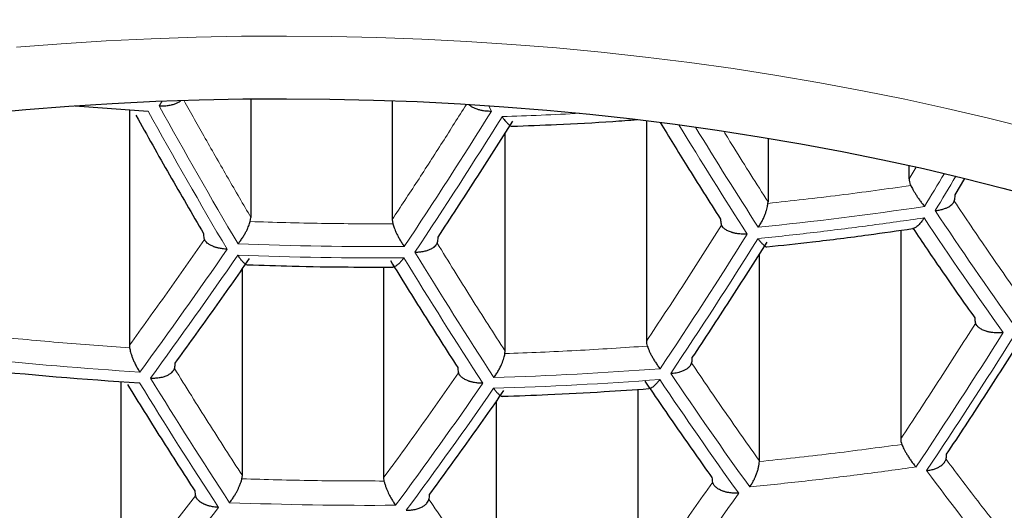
# Model space of a CAD drawing. Header units: millimetres. Extents: x 8 to 549, y 12 to 450.
# Tile 137 of 172: x 288.52 to 293.26, y 354.21 to 356.58. Entities that reach past the tile are written whole.
import ezdxf

# ---------------------------------------------------------------- set-up
doc = ezdxf.new("R2010")
doc.units = ezdxf.units.MM

msp = doc.modelspace()

# ---------------------------------------------------------------- linework, layer by layer
at = {"color": 252, "linetype": 'Continuous', "lineweight": 0}
for p, q in [((289.1896, 356.1633), (289.2049, 356.1864)), ((290.777, 356.1641), (290.7922, 356.1382)), ((292.8405, 355.8677), (292.8063, 355.8105))]:
    msp.add_line(p, q, dxfattribs=at)
at = {"color": 7, "linetype": 'Continuous', "lineweight": 30}
for p, q in [((289.6322, 356.197), (289.6322, 355.6249)), ((290.3132, 356.1882), (290.3132, 355.6142)), ((289.046, 356.1437), (289.046, 355.0082)), ((291.5391, 356.0919), (291.5391, 355.0277)), ((290.8581, 354.9799), (290.8581, 356.0322)), ((292.1254, 356.0075), (292.1254, 355.7005)), ((292.8063, 355.8105), (292.8063, 355.8758)), ((293.0277, 355.7337), (293.0748, 355.8127)), ((292.1248, 355.6924), (292.1254, 355.7005)), ((289.6292, 355.6049), (289.6322, 355.6249)), ((290.3132, 355.6142), (290.3163, 355.5942)), ((292.7651, 355.5628), (292.7651, 354.5567)), ((292.0841, 354.4511), (292.0841, 355.4477)), ((289.5909, 354.3796), (289.5909, 355.3772)), ((290.2719, 355.3858), (290.2719, 354.3689)), ((289.046, 355.0082), (289.0471, 354.9963)), ((290.8571, 354.968), (290.8581, 354.9799)), ((289.0047, 354.8331), (289.0047, 353.826)), ((291.4978, 354.7955), (291.4978, 353.8437)), ((290.8168, 353.7976), (290.8168, 354.7398)), ((292.0839, 354.4472), (292.0841, 354.4511)), ((289.5891, 354.3641), (289.5909, 354.3796)), ((290.2719, 354.3689), (290.2738, 354.3534))]:
    msp.add_line(p, q, dxfattribs=at)
at = {"color": 252, "linetype": 'Continuous', "lineweight": 0, "flags": 128}
msp.add_lwpolyline([(288.5015, 356.4461), (288.7172, 356.4628), (288.9337, 356.4765), (289.1508, 356.4871), (289.3683, 356.4945), (289.5861, 356.4989), (289.804, 356.5001), (290.0219, 356.4983), (290.2396, 356.4933), (290.4571, 356.4853), (290.674, 356.4741), (290.8904, 356.4599), (291.106, 356.4425), (291.3207, 356.4221), (291.5343, 356.3986), (291.7468, 356.3721), (291.9579, 356.3426), (292.1675, 356.3101), (292.3754, 356.2746), (292.5816, 356.2361), (292.7859, 356.1947), (292.9881, 356.1505), (293.1881, 356.1033), (293.3858, 356.0533)], dxfattribs=at)
at = {"color": 7, "linetype": 'Continuous', "lineweight": 30, "flags": 128}
msp.add_lwpolyline([(288.3396, 356.1265), (288.5468, 356.1456), (288.755, 356.1618), (288.9638, 356.1749), (289.1732, 356.1851), (289.383, 356.1923), (289.593, 356.1966), (289.8033, 356.1978), (290.0134, 356.196), (290.2235, 356.1912), (290.4332, 356.1834), (290.6425, 356.1726), (290.8512, 356.1589), (291.0592, 356.1422), (291.2663, 356.1225), (291.4723, 356.0999), (291.6773, 356.0743), (291.8809, 356.0458), (292.0831, 356.0144), (292.2837, 355.9802), (292.4826, 355.9431), (292.6796, 355.9032), (292.8747, 355.8604), (293.0676, 355.815), (293.2583, 355.7667), (293.4466, 355.7158)], dxfattribs=at)
at = {"color": 7, "linetype": 'Continuous', "lineweight": 30}
for centre, radius, start, end in [((290.2667, 373.8024), 17.7008, 265.19602, 266.33926), ((290.2362, 373.2263), 18.4344, 263.95122, 266.4506)]:
    msp.add_arc(centre, radius, start, end, dxfattribs=at)
at = {"color": 252, "linetype": 'Continuous', "lineweight": 0}
for centre, radius, start, end in [((313.7239, 369.745), 28.0428, 208.9682, 210.53579), ((313.6753, 369.7268), 28.0503, 208.97675, 210.54353), ((268.3927, 370.0896), 26.389, 326.39605, 328.0835), ((268.4396, 370.0702), 26.3969, 326.38775, 328.07429), ((290.2682, 373.7045), 17.6028, 271.87311, 273.09472), ((312.3185, 368.6104), 24.1355, 211.29913, 212.77615), ((312.3209, 368.6046), 24.072, 211.40532, 212.7644), ((268.2959, 370.5695), 28.7427, 328.79438, 329.16514), ((268.3407, 370.5551), 28.7511, 328.79208, 329.1779), ((290.2763, 373.2029), 17.7176, 275.83876, 278.45045), ((310.2635, 367.1724), 20.8084, 213.59794, 215.4478), ((310.221, 367.1502), 20.8245, 213.61169, 215.45952), ((269.545, 369.6367), 26.5324, 326.24681, 327.91801), ((290.2532, 373.5376), 18.0533, 267.83245, 270.37597), ((269.5941, 369.6183), 26.5363, 326.24279, 327.91356), ((270.2514, 368.6976), 23.3687, 323.74916, 325.53095), ((270.2969, 368.6772), 23.3785, 323.74033, 325.52095), ((290.2519, 373.5139), 18.0843, 267.83463, 270.37379), ((311.4191, 368.2445), 24.5832, 211.34187, 213.0083), ((311.3719, 368.2251), 24.5927, 211.3512, 213.01659), ((270.7508, 369.2091), 26.5811, 326.19683, 327.8626), ((270.8022, 369.1919), 26.5811, 326.19683, 327.8626), ((290.2375, 373.2511), 18.4073, 263.94362, 266.44671), ((290.2405, 373.134), 18.2901, 271.76471, 274.27848), ((309.2116, 366.6592), 21.1448, 213.87722, 215.68578), ((310.21, 367.779), 24.7707, 211.5245, 213.17044), ((310.2595, 367.7969), 24.7652, 211.51914, 213.16569), ((271.3724, 368.2226), 23.5587, 323.58135, 325.34103), ((290.2392, 373.1092), 18.3172, 271.76081, 274.27085), ((309.1663, 366.6388), 21.1566, 213.88672, 215.69388), ((271.4203, 368.2035), 23.5645, 323.57628, 325.33529), ((307.1748, 365.0337), 17.8061, 216.6543, 218.65969), ((272.5495, 367.7779), 23.6536, 323.49936, 325.24825), ((273.1215, 366.7186), 20.5796, 320.73648, 322.62489), ((290.2218, 372.9419), 18.7059, 267.87683, 270.33159)]:
    msp.add_arc(centre, radius, start, end, dxfattribs=at)
for points, knots in [([(271.7411, 355.8191), (271.7411, 355.8191), (271.7483, 355.9027), (271.7651, 356.0699), (271.797, 356.3204), (271.8359, 356.5707), (271.8816, 356.8207), (271.9342, 357.0703), (271.9938, 357.3195), (272.0604, 357.5682), (272.1339, 357.8163), (272.2146, 358.0638), (272.3022, 358.3105), (272.397, 358.5565), (272.5003, 358.805), (272.6125, 359.0558), (272.7339, 359.3089), (272.8631, 359.5607), (272.9928, 359.798), (273.1217, 360.0207), (273.2484, 360.2292), (273.3808, 360.4366), (273.5186, 360.6428), (273.6621, 360.8478), (273.8112, 361.0516), (273.9659, 361.254), (274.1262, 361.4551), (274.2921, 361.6547), (274.4637, 361.8527), (274.6409, 362.0492), (274.8238, 362.244), (275.0124, 362.4371), (275.2067, 362.6284), (275.4109, 362.822), (275.6257, 363.0176), (275.8515, 363.215), (276.0837, 363.41), (276.3224, 363.6025), (276.5612, 363.7875), (276.7996, 363.9652), (277.0371, 364.1357), (277.2801, 364.3037), (277.5285, 364.4691), (277.7824, 364.6318), (278.0417, 364.7919), (278.3065, 364.949), (278.5766, 365.1032), (278.8522, 365.2544), (279.1331, 365.4025), (279.4193, 365.5472), (279.6962, 365.6816), (279.9627, 365.8059), (280.2183, 365.9208), (280.4775, 366.033), (280.7403, 366.1425), (281.0004, 366.2467), (281.2572, 366.3456), (281.5107, 366.4396), (281.7671, 366.531), (282.0264, 366.6197), (282.2885, 366.7057), (282.5535, 366.789), (282.8213, 366.8695), (283.0917, 366.9471), (283.3647, 367.0218), (283.6435, 367.0943), (283.9282, 367.1646), (284.2189, 367.2323), (284.512, 367.2967), (284.8073, 367.3577), (285.1016, 367.4145), (285.3947, 367.4673), (285.6864, 367.5162), (285.9799, 367.5616), (286.2749, 367.6037), (286.5715, 367.6422), (286.8694, 367.6772), (287.1686, 367.7087), (287.469, 367.7367), (287.7703, 367.761), (288.0771, 367.7821), (288.3893, 367.7997), (288.7069, 367.8135), (289.0249, 367.8234), (289.3432, 367.8296), (289.5555, 367.8303), (289.6616, 367.8307)], [0, 0, 0, 0, 0.000002, 0.014575, 0.029149, 0.043724, 0.058297, 0.07287, 0.087445, 0.10202, 0.116593, 0.131167, 0.145743, 0.160318, 0.174892, 0.190064, 0.205239, 0.220413, 0.235585, 0.248335, 0.261088, 0.273841, 0.286593, 0.299343, 0.312094, 0.324847, 0.337601, 0.350354, 0.363105, 0.375857, 0.388612, 0.401368, 0.414122, 0.426874, 0.440463, 0.454056, 0.46765, 0.481243, 0.494832, 0.507375, 0.51992, 0.532465, 0.545008, 0.557553, 0.570099, 0.582646, 0.59519, 0.607736, 0.620284, 0.632832, 0.645377, 0.656039, 0.666702, 0.677367, 0.688031, 0.698692, 0.708585, 0.71848, 0.728376, 0.738271, 0.748164, 0.758058, 0.767955, 0.777853, 0.78775, 0.797644, 0.807897, 0.818153, 0.828409, 0.838665, 0.848917, 0.858834, 0.868755, 0.878676, 0.888596, 0.898513, 0.908431, 0.918352, 0.928274, 0.938195, 0.948113, 0.958488, 0.968867, 0.979246, 0.989625, 1, 1, 1, 1]), ([(289.6616, 367.8307), (289.7694, 367.8303), (289.985, 367.8295), (290.3082, 367.8232), (290.6312, 367.813), (290.9536, 367.7987), (291.2753, 367.7803), (291.5962, 367.7578), (291.9161, 367.7313), (292.2349, 367.7007), (292.5524, 367.6661), (292.874, 367.6269), (293.1995, 367.5828), (293.5286, 367.5335), (293.8556, 367.48), (294.1804, 367.4223), (294.4969, 367.3616), (294.8054, 367.298), (295.1058, 367.2321), (295.4037, 367.1625), (295.6989, 367.0895), (295.9913, 367.0131), (296.2808, 366.9333), (296.5674, 366.8502), (296.851, 366.7639), (297.1314, 366.6745), (297.4126, 366.5806), (297.6944, 366.4823), (297.9766, 366.3794), (298.255, 366.2733), (298.5298, 366.1642), (298.7971, 366.0537), (299.0571, 365.9419), (299.3099, 365.829), (299.5592, 365.7136), (299.8047, 365.5958), (300.0466, 365.4755), (300.2847, 365.353), (300.5191, 365.2282), (300.7498, 365.1012), (300.9767, 364.972), (301.2183, 364.8298), (301.4736, 364.6741), (301.7411, 364.5041), (302.0026, 364.3313), (302.246, 364.1638), (302.4724, 364.0023), (302.6825, 363.8473), (302.8882, 363.6903), (303.0895, 363.5316), (303.2978, 363.3616), (303.5123, 363.1801), (303.7319, 362.9868), (303.9453, 362.7913), (304.1526, 362.5937), (304.3536, 362.3941), (304.5486, 362.1926), (304.7373, 361.9892), (304.92, 361.784), (305.0965, 361.5771), (305.2669, 361.3686), (305.4312, 361.1586), (305.5894, 360.9471), (305.7416, 360.7342), (305.8877, 360.5199), (306.0312, 360.299), (306.1716, 360.0714), (306.3085, 359.837), (306.4384, 359.6014), (306.5614, 359.3646), (306.6785, 359.1247), (306.7895, 358.8817), (306.8942, 358.6357), (306.9925, 358.3868), (307.0841, 358.1352), (307.169, 357.8809), (307.2465, 357.6259), (307.3165, 357.3703), (307.3793, 357.1136), (307.4348, 356.8558), (307.483, 356.5971), (307.5238, 356.338), (307.5573, 356.0787), (307.5747, 355.9056), (307.5822, 355.8191), (307.5822, 355.8191)], [0, 0, 0, 0, 0.010535, 0.021075, 0.031615, 0.042155, 0.05269, 0.063225, 0.073764, 0.084305, 0.094844, 0.10538, 0.116475, 0.127575, 0.138677, 0.149777, 0.160873, 0.171381, 0.181894, 0.192408, 0.20292, 0.213429, 0.223937, 0.234447, 0.244959, 0.25547, 0.265977, 0.276938, 0.287902, 0.298866, 0.30983, 0.320791, 0.331312, 0.341835, 0.35236, 0.362883, 0.373404, 0.383924, 0.394446, 0.404968, 0.41549, 0.42601, 0.439158, 0.452309, 0.465459, 0.478608, 0.4899, 0.501193, 0.512488, 0.523782, 0.535074, 0.548355, 0.561639, 0.574924, 0.588209, 0.60149, 0.614769, 0.628051, 0.641334, 0.654617, 0.667896, 0.681175, 0.694455, 0.707737, 0.721018, 0.734296, 0.748572, 0.762851, 0.777131, 0.79141, 0.805687, 0.820334, 0.834983, 0.849631, 0.864616, 0.879604, 0.894593, 0.909581, 0.924566, 0.93965, 0.954738, 0.969826, 0.984913, 0.999998, 1, 1, 1, 1]), ([(306.9823, 355.3648), (306.9733, 355.4518), (306.9552, 355.6257), (306.9182, 355.8863), (306.8738, 356.1465), (306.8213, 356.4063), (306.7608, 356.6655), (306.6923, 356.9242), (306.6158, 357.1822), (306.5364, 357.4235), (306.4558, 357.6483), (306.3754, 357.8567), (306.2896, 358.0645), (306.1983, 358.2715), (306.1009, 358.4793), (305.9972, 358.6877), (305.887, 358.8967), (305.7711, 359.1048), (305.6493, 359.3119), (305.5218, 359.5179), (305.3885, 359.7229), (305.2493, 359.9267), (305.1043, 360.1293), (304.9534, 360.3307), (304.7966, 360.5306), (304.6339, 360.7292), (304.4652, 360.9264), (304.2907, 361.122), (304.1101, 361.3159), (303.9196, 361.5124), (303.7185, 361.7113), (303.5063, 361.9122), (303.2873, 362.111), (303.0614, 362.3074), (302.8345, 362.4967), (302.6071, 362.6788), (302.3797, 362.854), (302.1464, 363.0269), (301.9072, 363.1974), (301.6621, 363.3653), (301.4111, 363.5307), (301.1543, 363.6934), (300.8915, 363.8532), (300.6229, 364.0102), (300.3484, 364.1641), (300.0681, 364.3149), (299.7962, 364.4552), (299.5336, 364.5853), (299.2812, 364.7057), (299.0248, 364.8236), (298.7642, 364.9387), (298.5056, 365.0486), (298.249, 365.1534), (297.995, 365.2532), (297.7375, 365.3504), (297.4767, 365.4449), (297.2126, 365.5367), (296.9453, 365.6256), (296.6747, 365.7116), (296.401, 365.7947), (296.1243, 365.8747), (295.841, 365.9527), (295.5508, 366.0283), (295.2538, 366.1015), (294.9539, 366.1711), (294.6513, 366.237), (294.3501, 366.2983), (294.0504, 366.3553), (293.7526, 366.4079), (293.4526, 366.4569), (293.1508, 366.5022), (292.8472, 366.5438), (292.542, 366.5817), (292.2352, 366.6158), (291.927, 366.646), (291.6176, 366.6725), (291.3017, 366.6954), (290.9794, 366.7146), (290.6506, 366.7298), (290.3212, 366.7406), (289.9915, 366.7472), (289.6734, 366.7493), (289.3672, 366.7475), (289.0728, 366.7423), (288.7786, 366.7336), (288.4849, 366.7215), (288.1918, 366.706), (287.8994, 366.6869), (287.6077, 366.6644), (287.317, 366.6386), (287.0274, 366.6093), (286.7344, 366.5761), (286.4381, 366.5388), (286.1389, 366.4973), (285.8413, 366.4522), (285.5456, 366.4036), (285.2567, 366.3522), (284.9744, 366.2985), (284.6987, 366.2424), (284.4251, 366.1834), (284.1537, 366.1213), (283.8848, 366.0564), (283.6183, 365.9885), (283.3542, 365.9178), (283.0927, 365.8444), (282.8338, 365.7682), (282.5742, 365.6883), (282.3142, 365.6047), (282.0538, 365.5172), (281.7964, 365.427), (281.5422, 365.3342), (281.2726, 365.2318), (280.9886, 365.1191), (280.6911, 364.9956), (280.3985, 364.8685), (280.1111, 364.7381), (279.8288, 364.6044), (279.5516, 364.4676), (279.2796, 364.3277), (279.0129, 364.1848), (278.7514, 364.0392), (278.4951, 363.8907), (278.2442, 363.7396), (277.9927, 363.5824), (277.7413, 363.4189), (277.4903, 363.249), (277.2454, 363.0765), (277.0103, 362.9041), (276.7846, 362.7322), (276.5681, 362.5609), (276.357, 362.3875), (276.1515, 362.2122), (275.9515, 362.035), (275.7571, 361.856), (275.5681, 361.6753), (275.3846, 361.4929), (275.2066, 361.3089), (275.034, 361.1234), (274.8669, 360.9364), (274.7053, 360.748), (274.549, 360.5582), (274.3981, 360.3672), (274.2492, 360.1704), (274.1027, 359.9677), (273.959, 359.7592), (273.8214, 359.5494), (273.69, 359.3385), (273.5589, 359.1169), (273.4293, 358.8846), (273.3021, 358.6413), (273.1826, 358.3969), (273.0709, 358.1514), (272.9669, 357.905), (272.8706, 357.6576), (272.7819, 357.4094), (272.7008, 357.1604), (272.6272, 356.9107), (272.5606, 356.6579), (272.5011, 356.4022), (272.449, 356.1434), (272.4048, 355.8842), (272.3679, 355.6247), (272.35, 355.4514), (272.341, 355.3648)], [0, 0, 0, 0, 0.008032, 0.016066, 0.024099, 0.032131, 0.040164, 0.048198, 0.056232, 0.064264, 0.070809, 0.077355, 0.083901, 0.090447, 0.096992, 0.103675, 0.11036, 0.117045, 0.12373, 0.130413, 0.137097, 0.143782, 0.150468, 0.157153, 0.163837, 0.170522, 0.177208, 0.183894, 0.19058, 0.197265, 0.204389, 0.211516, 0.218643, 0.225769, 0.232894, 0.239489, 0.246086, 0.252682, 0.259278, 0.265874, 0.272472, 0.279069, 0.285665, 0.292262, 0.298861, 0.305459, 0.312056, 0.317674, 0.323294, 0.328915, 0.334535, 0.340153, 0.345398, 0.350645, 0.355892, 0.361139, 0.366385, 0.371631, 0.376879, 0.382127, 0.387375, 0.392621, 0.398079, 0.403539, 0.409, 0.41446, 0.419918, 0.425161, 0.430406, 0.435652, 0.440897, 0.44614, 0.451384, 0.45663, 0.461877, 0.467122, 0.472366, 0.477891, 0.483419, 0.488947, 0.494475, 0.5, 0.504933, 0.509867, 0.514803, 0.519737, 0.52467, 0.529603, 0.534537, 0.539473, 0.544407, 0.54934, 0.554512, 0.559686, 0.56486, 0.570034, 0.575206, 0.580134, 0.585063, 0.589993, 0.594923, 0.599851, 0.604778, 0.609707, 0.614636, 0.619564, 0.624492, 0.629616, 0.634741, 0.639867, 0.644992, 0.650116, 0.656381, 0.662648, 0.668914, 0.675179, 0.681444, 0.687709, 0.693975, 0.700239, 0.706503, 0.712768, 0.719032, 0.725296, 0.732, 0.738705, 0.74541, 0.752114, 0.758508, 0.764903, 0.771299, 0.777694, 0.784088, 0.790481, 0.796875, 0.803269, 0.809664, 0.816057, 0.822449, 0.828842, 0.835236, 0.84163, 0.848022, 0.854868, 0.861716, 0.868564, 0.875411, 0.882258, 0.890031, 0.897805, 0.90558, 0.913355, 0.921128, 0.9289, 0.936674, 0.944449, 0.952222, 0.959995, 0.967995, 0.975996, 0.983998, 0.992, 1, 1, 1, 1]), ([(289.6322, 355.6249), (289.5954, 355.6879), (289.5218, 355.814), (289.4141, 356.0024), (289.3435, 356.1287), (289.3092, 356.19)], [0, 0, 0, 0, 0.33944, 0.67884, 1, 1, 1, 1]), ([(290.6711, 356.1705), (290.6329, 356.1097), (290.5546, 355.9852), (290.4352, 355.7997), (290.3539, 355.6761), (290.3132, 355.6142)], [0, 0, 0, 0, 0.323287, 0.661623, 1, 1, 1, 1]), ([(292.1254, 355.7005), (292.0702, 355.787), (291.9986, 355.8991), (291.9279, 356.0147), (291.9117, 356.0412)], [0, 0, 0, 0, 0.77132, 1, 1, 1, 1]), ([(292.077, 355.5223), (292.1664, 355.5321), (292.3451, 355.5516), (292.6123, 355.585), (292.7896, 355.61), (292.8782, 355.6225)], [0, 0, 0, 0, 0.333645, 0.666983, 1, 1, 1, 1]), ([(272.341, 355.3648), (272.3488, 355.2862), (272.3646, 355.129), (272.3966, 354.8935), (272.4346, 354.6583), (272.4794, 354.4234), (272.5308, 354.1889), (272.5888, 353.9549), (272.6533, 353.7214), (272.7248, 353.4873), (272.8034, 353.2526), (272.8893, 353.0174), (272.9819, 352.783), (273.079, 352.5554), (273.1798, 352.3346), (273.2837, 352.1205), (273.3936, 351.9073), (273.5094, 351.6951), (273.6311, 351.4838), (273.7588, 351.2736), (273.8924, 351.0644), (274.0321, 350.8564), (274.1777, 350.6497), (274.3294, 350.4442), (274.4872, 350.2401), (274.6511, 350.0375), (274.821, 349.8362), (274.9971, 349.6366), (275.1833, 349.4343), (275.3801, 349.2295), (275.5881, 349.0225), (275.8031, 348.8176), (276.0252, 348.6149), (276.2484, 348.4198), (276.4722, 348.2322), (276.6959, 348.0519), (276.9256, 347.8739), (277.1615, 347.6982), (277.4034, 347.5251), (277.6513, 347.3544), (277.9054, 347.1864), (278.1481, 347.0323), (278.3783, 346.8914), (278.5946, 346.7632), (278.8149, 346.637), (279.0389, 346.5128), (279.2718, 346.3881), (279.5137, 346.2632), (279.7649, 346.1381), (280.0204, 346.0156), (280.28, 345.8958), (280.5398, 345.7805), (280.7995, 345.6698), (281.0588, 345.5634), (281.3218, 345.4598), (281.5885, 345.3589), (281.8587, 345.261), (282.1325, 345.166), (282.4099, 345.0741), (282.6907, 344.9853), (282.9748, 344.8997), (283.2662, 344.8162), (283.5648, 344.735), (283.8709, 344.6564), (284.1802, 344.5816), (284.4925, 344.5106), (284.8034, 344.4444), (285.1126, 344.383), (285.42, 344.3263), (285.7298, 344.2734), (286.0417, 344.2244), (286.3555, 344.1794), (286.6713, 344.1385), (286.9887, 344.1015), (287.3077, 344.0687), (287.628, 344.0399), (287.9367, 344.0163), (288.2336, 343.9973), (288.5184, 343.9823), (288.8038, 343.9706), (289.0896, 343.9623), (289.3756, 343.9572), (289.6616, 343.9555), (289.9477, 343.9572), (290.2337, 343.9623), (290.5194, 343.9706), (290.8047, 343.9823), (291.0906, 343.9973), (291.3769, 344.0157), (291.6635, 344.0375), (291.9492, 344.0625), (292.2339, 344.0909), (292.5274, 344.1235), (292.8295, 344.161), (293.1399, 344.2036), (293.4484, 344.2501), (293.7549, 344.3004), (294.0591, 344.3545), (294.361, 344.4124), (294.6605, 344.4738), (294.9575, 344.5389), (295.2518, 344.6074), (295.5483, 344.6806), (295.8468, 344.7586), (296.1471, 344.8415), (296.444, 344.928), (296.7374, 345.0179), (297.027, 345.1112), (297.3128, 345.2078), (297.5947, 345.3076), (297.8728, 345.4105), (298.1469, 345.5165), (298.4171, 345.6254), (298.6832, 345.7372), (298.9453, 345.8518), (299.2034, 345.9692), (299.4574, 346.0891), (299.7072, 346.2116), (299.9527, 346.3366), (300.1941, 346.4639), (300.4312, 346.5937), (300.6641, 346.7257), (300.9001, 346.8642), (301.1387, 347.0096), (301.3795, 347.1618), (301.6152, 347.3165), (301.8456, 347.4734), (302.0815, 347.64), (302.3218, 347.8165), (302.5657, 348.0033), (302.8029, 348.1926), (303.0333, 348.3844), (303.257, 348.5785), (303.474, 348.7748), (303.6844, 348.9733), (303.888, 349.1738), (304.0851, 349.3763), (304.2755, 349.5807), (304.4594, 349.7868), (304.6401, 349.9985), (304.8171, 350.216), (304.9902, 350.4391), (305.156, 350.6638), (305.3109, 350.885), (305.4557, 351.1024), (305.5908, 351.3158), (305.7196, 351.5304), (305.8423, 351.7461), (305.9589, 351.9627), (306.0692, 352.1803), (306.1735, 352.3988), (306.2717, 352.6182), (306.3637, 352.8383), (306.4497, 353.0591), (306.5295, 353.2807), (306.6033, 353.5028), (306.6711, 353.7255), (306.7328, 353.9488), (306.7897, 354.177), (306.8412, 354.4102), (306.8869, 354.6484), (306.9258, 354.8869), (306.9583, 355.1257), (306.9743, 355.2851), (306.9823, 355.3648)], [0, 0, 0, 0, 0.00725, 0.014501, 0.021752, 0.029002, 0.036252, 0.043503, 0.050754, 0.058004, 0.065365, 0.072727, 0.080089, 0.08745, 0.094248, 0.101048, 0.107848, 0.114647, 0.121446, 0.128244, 0.135044, 0.141845, 0.148645, 0.155444, 0.162243, 0.169044, 0.175845, 0.182646, 0.189445, 0.196691, 0.203939, 0.211188, 0.218436, 0.225682, 0.232363, 0.239046, 0.245729, 0.25241, 0.259093, 0.265776, 0.27246, 0.279142, 0.284488, 0.289836, 0.295184, 0.300531, 0.305878, 0.31157, 0.317263, 0.322958, 0.328651, 0.334343, 0.339773, 0.345204, 0.350635, 0.356066, 0.361496, 0.366926, 0.372359, 0.377792, 0.383224, 0.388655, 0.394315, 0.399977, 0.40564, 0.411302, 0.416962, 0.422392, 0.427823, 0.433255, 0.438687, 0.444116, 0.449546, 0.454978, 0.460411, 0.465843, 0.471273, 0.476059, 0.480847, 0.485636, 0.490426, 0.495214, 0.5, 0.504786, 0.509574, 0.514363, 0.519151, 0.523937, 0.528778, 0.533621, 0.538464, 0.543306, 0.548147, 0.553501, 0.558858, 0.564215, 0.569571, 0.574926, 0.580279, 0.585634, 0.59099, 0.596345, 0.601699, 0.60733, 0.612963, 0.618596, 0.624229, 0.629861, 0.635484, 0.641108, 0.646734, 0.652359, 0.657982, 0.663604, 0.669227, 0.674851, 0.680475, 0.686097, 0.691718, 0.69734, 0.702963, 0.708585, 0.714206, 0.720376, 0.726548, 0.73272, 0.738892, 0.745063, 0.7521, 0.759139, 0.766178, 0.773216, 0.780252, 0.78729, 0.794329, 0.801365, 0.808402, 0.815439, 0.822476, 0.829513, 0.836949, 0.844387, 0.851824, 0.859261, 0.866192, 0.873125, 0.880058, 0.886991, 0.893922, 0.900853, 0.907785, 0.914718, 0.92165, 0.928581, 0.935511, 0.942443, 0.949375, 0.956307, 0.963238, 0.970589, 0.977942, 0.985295, 0.992648, 1, 1, 1, 1]), ([(292.8384, 354.421), (292.7498, 354.4089), (292.5724, 354.3846), (292.3052, 354.3525), (292.1265, 354.3339), (292.0371, 354.3246)], [0, 0, 0, 0, 0.3330336, 0.6663715, 1, 1, 1, 1])]:
    msp.add_open_spline(points, degree=3, knots=knots, dxfattribs=at)
at = {"color": 7, "linetype": 'Continuous', "lineweight": 30}
for points, knots in [([(278.0332, 354.5352), (278.0332, 354.537), (278.0329, 354.5648), (278.0341, 354.6187), (278.0369, 354.697), (278.042, 354.7751), (278.0489, 354.8533), (278.0578, 354.9314), (278.0686, 355.0093), (278.0814, 355.0872), (278.096, 355.165), (278.1126, 355.2426), (278.1311, 355.32), (278.1515, 355.3973), (278.1738, 355.4744), (278.198, 355.5512), (278.224, 355.6279), (278.2519, 355.7044), (278.2816, 355.7806), (278.3132, 355.8566), (278.3466, 355.9323), (278.3818, 356.0078), (278.4189, 356.0831), (278.4578, 356.158), (278.4984, 356.2327), (278.5409, 356.3072), (278.5851, 356.3813), (278.6311, 356.4552), (278.6789, 356.5287), (278.7285, 356.602), (278.7798, 356.6749), (278.8329, 356.7476), (278.8878, 356.8199), (278.9444, 356.8919), (279.0027, 356.9635), (279.0627, 357.0348), (279.1245, 357.1057), (279.188, 357.1763), (279.2532, 357.2465), (279.3201, 357.3163), (279.3888, 357.3857), (279.4591, 357.4547), (279.5311, 357.5233), (279.6047, 357.5914), (279.68, 357.6591), (279.757, 357.7264), (279.8357, 357.7932), (279.9159, 357.8595), (279.9978, 357.9253), (280.0813, 357.9906), (280.1664, 358.0555), (280.2531, 358.1198), (280.3414, 358.1835), (280.4312, 358.2467), (280.5226, 358.3094), (280.6156, 358.3715), (280.71, 358.433), (280.806, 358.4939), (280.9035, 358.5542), (281.0025, 358.6139), (281.1029, 358.6729), (281.2048, 358.7313), (281.3081, 358.7891), (281.4129, 358.8462), (281.519, 358.9026), (281.6266, 358.9583), (281.7355, 359.0133), (281.8458, 359.0676), (281.9574, 359.1212), (282.0703, 359.1741), (282.1845, 359.2262), (282.3, 359.2776), (282.4168, 359.3281), (282.5348, 359.378), (282.6541, 359.427), (282.7745, 359.4753), (282.8962, 359.5227), (283.019, 359.5693), (283.1429, 359.6151), (283.268, 359.6601), (283.3941, 359.7043), (283.5214, 359.7476), (283.6497, 359.79), (283.7791, 359.8316), (283.9094, 359.8722), (284.0408, 359.9121), (284.1732, 359.951), (284.3064, 359.989), (284.4407, 360.0261), (284.5758, 360.0623), (284.7118, 360.0976), (284.8487, 360.132), (284.9864, 360.1654), (285.1249, 360.1979), (285.2642, 360.2294), (285.4043, 360.26), (285.5451, 360.2896), (285.6867, 360.3183), (285.8289, 360.346), (285.9718, 360.3727), (286.1154, 360.3984), (286.2596, 360.4232), (286.4043, 360.4469), (286.5497, 360.4697), (286.6956, 360.4915), (286.842, 360.5122), (286.989, 360.532), (287.1364, 360.5507), (287.2842, 360.5685), (287.4325, 360.5852), (287.5811, 360.6009), (287.7302, 360.6155), (287.8796, 360.6292), (288.0293, 360.6418), (288.1793, 360.6533), (288.3296, 360.6639), (288.4801, 360.6734), (288.6309, 360.6819), (288.7819, 360.6893), (288.933, 360.6957), (289.0843, 360.701), (289.2356, 360.7053), (289.3871, 360.7086), (289.5387, 360.7108), (289.6903, 360.7119), (289.8419, 360.7121), (289.9935, 360.7111), (290.145, 360.7092), (290.2965, 360.7061), (290.4479, 360.7021), (290.5992, 360.697), (290.7504, 360.6908), (290.9014, 360.6836), (291.0522, 360.6754), (291.2028, 360.6661), (291.3531, 360.6558), (291.5032, 360.6445), (291.653, 360.6321), (291.8025, 360.6187), (291.9516, 360.6042), (292.1004, 360.5888), (292.2488, 360.5723), (292.3967, 360.5548), (292.5442, 360.5363), (292.6913, 360.5168), (292.8378, 360.4962), (292.9839, 360.4747), (293.1294, 360.4521), (293.2743, 360.4286), (293.4186, 360.4041), (293.5623, 360.3785), (293.7054, 360.352), (293.8478, 360.3246), (293.9895, 360.2961), (294.1305, 360.2667), (294.2708, 360.2363), (294.4103, 360.205), (294.549, 360.1727), (294.6869, 360.1395), (294.824, 360.1054), (294.9602, 360.0703), (295.0956, 360.0343), (295.23, 359.9974), (295.3635, 359.9595), (295.4961, 359.9208), (295.6277, 359.8812), (295.7583, 359.8407), (295.8879, 359.7993), (296.0165, 359.7571), (296.144, 359.714), (296.2704, 359.67), (296.3957, 359.6252), (296.52, 359.5796), (296.643, 359.5331), (296.7649, 359.4859), (296.8857, 359.4378), (297.0052, 359.3889), (297.1235, 359.3393), (297.2405, 359.2888), (297.3563, 359.2376), (297.4709, 359.1857), (297.5841, 359.133), (297.696, 359.0795), (297.8066, 359.0254), (297.9158, 358.9705), (298.0236, 358.915), (298.1301, 358.8587), (298.2352, 358.8018), (298.3388, 358.7442), (298.441, 358.6859), (298.5417, 358.627), (298.641, 358.5675), (298.7388, 358.5073), (298.8351, 358.4466), (298.9299, 358.3852), (299.0231, 358.3233), (299.1148, 358.2608), (299.205, 358.1977), (299.2936, 358.1341), (299.3806, 358.07), (299.466, 358.0053), (299.5498, 357.9401), (299.632, 357.8745), (299.7126, 357.8083), (299.7915, 357.7417), (299.8688, 357.6746), (299.9444, 357.6071), (300.0184, 357.5391), (300.0906, 357.4707), (300.1612, 357.4019), (300.2301, 357.3327), (300.2973, 357.2631), (300.3628, 357.1931), (300.4266, 357.1228), (300.4887, 357.0521), (300.549, 356.9811), (300.6076, 356.9097), (300.6645, 356.838), (300.7196, 356.766), (300.773, 356.6936), (300.8246, 356.621), (300.8745, 356.548), (300.9226, 356.4748), (300.9689, 356.4013), (301.0135, 356.3276), (301.0562, 356.2535), (301.0972, 356.1792), (301.1364, 356.1046), (301.1738, 356.0298), (301.2094, 355.9548), (301.2432, 355.8795), (301.2752, 355.804), (301.3054, 355.7282), (301.3337, 355.6522), (301.3602, 355.576), (301.3848, 355.4996), (301.4076, 355.4229), (301.4285, 355.3461), (301.4476, 355.2691), (301.4648, 355.1919), (301.48, 355.1145), (301.4934, 355.0369), (301.5049, 354.9592), (301.5144, 354.8814), (301.5221, 354.8035), (301.5278, 354.7255), (301.5314, 354.6474), (301.5332, 354.5842), (301.533, 354.547), (301.5329, 354.5359)], [0, 0, 0, 0, 0.000292, 0.004571, 0.008851, 0.013129, 0.017404, 0.021676, 0.025942, 0.030203, 0.034456, 0.038702, 0.04294, 0.047168, 0.051387, 0.055597, 0.059796, 0.063986, 0.068165, 0.072335, 0.076495, 0.080645, 0.084786, 0.088917, 0.093041, 0.097155, 0.101262, 0.105361, 0.109454, 0.113539, 0.117619, 0.121692, 0.12576, 0.129823, 0.133882, 0.137936, 0.141986, 0.146033, 0.150076, 0.154117, 0.158155, 0.16219, 0.166224, 0.170255, 0.174285, 0.178314, 0.182342, 0.186368, 0.190394, 0.194418, 0.198443, 0.202467, 0.206491, 0.210514, 0.214538, 0.218561, 0.222585, 0.226609, 0.230633, 0.234658, 0.238683, 0.242708, 0.246734, 0.25076, 0.254787, 0.258815, 0.262843, 0.266872, 0.270902, 0.274932, 0.278963, 0.282995, 0.287028, 0.291061, 0.295095, 0.29913, 0.303166, 0.307202, 0.311239, 0.315277, 0.319316, 0.323355, 0.327395, 0.331436, 0.335477, 0.339519, 0.343562, 0.347606, 0.35165, 0.355695, 0.35974, 0.363786, 0.367833, 0.37188, 0.375928, 0.379976, 0.384025, 0.388074, 0.392124, 0.396174, 0.400225, 0.404276, 0.408327, 0.412379, 0.416432, 0.420485, 0.424538, 0.428591, 0.432645, 0.436699, 0.440753, 0.444808, 0.448863, 0.452918, 0.456973, 0.461029, 0.465084, 0.46914, 0.473196, 0.477252, 0.481308, 0.485365, 0.489421, 0.493478, 0.497534, 0.50159, 0.505647, 0.509703, 0.51376, 0.517816, 0.521873, 0.525929, 0.529985, 0.534041, 0.538097, 0.542152, 0.546208, 0.550263, 0.554318, 0.558373, 0.562428, 0.566482, 0.570536, 0.57459, 0.578643, 0.582697, 0.586749, 0.590802, 0.594854, 0.598905, 0.602957, 0.607007, 0.611058, 0.615107, 0.619157, 0.623206, 0.627254, 0.631302, 0.635349, 0.639395, 0.643441, 0.647487, 0.651531, 0.655576, 0.659619, 0.663662, 0.667704, 0.671745, 0.675786, 0.679826, 0.683865, 0.687904, 0.691941, 0.695978, 0.700015, 0.70405, 0.708085, 0.712119, 0.716152, 0.720184, 0.724215, 0.728246, 0.732276, 0.736305, 0.740334, 0.744361, 0.748389, 0.752415, 0.756441, 0.760466, 0.76449, 0.768514, 0.772538, 0.776561, 0.780583, 0.784605, 0.788627, 0.792649, 0.796671, 0.800693, 0.804715, 0.808737, 0.81276, 0.816782, 0.820806, 0.82483, 0.828856, 0.832882, 0.83691, 0.840939, 0.84497, 0.849003, 0.853038, 0.857076, 0.861117, 0.865161, 0.869208, 0.873259, 0.877315, 0.881375, 0.885439, 0.889509, 0.893585, 0.897667, 0.901756, 0.905851, 0.909954, 0.914065, 0.918183, 0.922311, 0.926447, 0.930593, 0.934748, 0.938913, 0.943088, 0.947273, 0.951468, 0.955673, 0.959888, 0.964112, 0.968345, 0.972588, 0.976838, 0.981095, 0.985359, 0.989628, 0.993902, 0.998179, 1, 1, 1, 1]), ([(289.1896, 356.1633), (289.1946, 356.1631), (289.2033, 356.1629), (289.2162, 356.1634), (289.2312, 356.1647), (289.2484, 356.1676), (289.2659, 356.1725), (289.28, 356.1786), (289.2897, 356.1844), (289.2936, 356.1884), (289.2949, 356.1897)], [0, 0, 0, 0, 0.117398, 0.207697, 0.309282, 0.48219, 0.643549, 0.793695, 0.933052, 1, 1, 1, 1]), ([(290.6835, 356.1697), (290.6861, 356.1672), (290.6902, 356.1633), (290.6978, 356.1586), (290.7046, 356.1549), (290.7123, 356.1515), (290.7225, 356.1477), (290.7364, 356.1438), (290.7517, 356.1408), (290.7657, 356.1392), (290.7785, 356.1382), (290.7872, 356.1382), (290.7922, 356.1382)], [0, 0, 0, 0, 0.122943, 0.195444, 0.270037, 0.346806, 0.425827, 0.556521, 0.70511, 0.798114, 0.885945, 1, 1, 1, 1]), ([(290.8436, 356.111), (290.8468, 356.1065), (290.8528, 356.0983), (290.8606, 356.0886), (290.8669, 356.0815), (290.8726, 356.0757), (290.8794, 356.0695), (290.886, 356.0647), (290.8892, 356.0649), (290.8904, 356.0649)], [0, 0, 0, 0, 0.1678, 0.308639, 0.422509, 0.52227, 0.640991, 0.865616, 1, 1, 1, 1]), ([(290.8904, 356.0647), (290.9623, 356.0674), (291.1245, 356.0735), (291.3258, 356.0844), (291.4549, 356.0938), (291.4941, 356.0967)], [0, 0, 0, 0, 0.357034, 0.804703, 1, 1, 1, 1]), ([(291.6051, 356.0833), (291.6479, 356.0131), (291.7445, 355.8549), (291.8422, 355.7016), (291.8966, 355.6162)], [0, 0, 0, 0, 0.443719, 1, 1, 1, 1]), ([(292.8063, 355.8105), (292.8066, 355.8061), (292.807, 355.7973), (292.8101, 355.7867), (292.813, 355.7807), (292.8138, 355.7789)], [0, 0, 0, 0, 0.405002, 0.820829, 1, 1, 1, 1]), ([(292.8138, 355.7789), (292.8171, 355.7726), (292.8223, 355.7626), (292.8308, 355.7477), (292.8387, 355.7347), (292.8478, 355.7208), (292.858, 355.7063), (292.869, 355.6914), (292.8762, 355.6823), (292.88, 355.6776)], [0, 0, 0, 0, 0.183127, 0.291099, 0.410179, 0.540512, 0.682208, 0.83535, 1, 1, 1, 1]), ([(293.0233, 355.7035), (293.0243, 355.7065), (293.0262, 355.7125), (293.0275, 355.7231), (293.0276, 355.7306), (293.0277, 355.7337)], [0, 0, 0, 0, 0.360266, 0.732127, 1, 1, 1, 1]), ([(292.0787, 355.5772), (292.0823, 355.5828), (292.0893, 355.5937), (292.0988, 355.611), (292.1067, 355.6278), (292.113, 355.6436), (292.1177, 355.6581), (292.1221, 355.6747), (292.1238, 355.6855), (292.1248, 355.6924)], [0, 0, 0, 0, 0.166265, 0.320522, 0.462848, 0.593342, 0.712133, 0.819396, 1, 1, 1, 1]), ([(292.9313, 355.6579), (292.9378, 355.6587), (292.9509, 355.6603), (292.9688, 355.6646), (292.9844, 355.67), (292.9972, 355.6764), (293.0073, 355.6832), (293.0149, 355.6901), (293.0202, 355.6969), (293.0223, 355.7014), (293.0233, 355.7035)], [0, 0, 0, 0, 0.151728, 0.305421, 0.448047, 0.579705, 0.700528, 0.810687, 0.910409, 1, 1, 1, 1]), ([(289.5704, 355.4972), (289.5743, 355.5023), (289.5818, 355.5121), (289.5926, 355.5281), (289.6021, 355.5437), (289.6102, 355.5585), (289.6168, 355.5722), (289.6235, 355.5879), (289.627, 355.5983), (289.6292, 355.6049)], [0, 0, 0, 0, 0.165494, 0.319219, 0.461244, 0.59166, 0.710589, 0.818189, 1, 1, 1, 1]), ([(290.3163, 355.5942), (290.3184, 355.5875), (290.3219, 355.577), (290.3283, 355.561), (290.3346, 355.5471), (290.3422, 355.5321), (290.3511, 355.5163), (290.3611, 355.5), (290.368, 355.4899), (290.3716, 355.4846)], [0, 0, 0, 0, 0.181811, 0.289411, 0.40834, 0.538756, 0.680781, 0.834506, 1, 1, 1, 1]), ([(291.8966, 355.6162), (291.8967, 355.6123), (291.8969, 355.6042), (291.8986, 355.5946), (291.9005, 355.5896), (291.9013, 355.5874)], [0, 0, 0, 0, 0.3570717, 0.7239448, 1, 1, 1, 1]), ([(292.0256, 355.5445), (292.0172, 355.5442), (292.0018, 355.5437), (291.9838, 355.5456), (291.9721, 355.5475), (291.9653, 355.5488), (291.9592, 355.5502), (291.9538, 355.5516), (291.9441, 355.5546), (291.9311, 355.5599), (291.9172, 355.5683), (291.9068, 355.5775), (291.9031, 355.5842), (291.9013, 355.5874)], [0, 0, 0, 0, 0.157362, 0.293177, 0.341518, 0.386414, 0.42787, 0.465894, 0.500497, 0.635888, 0.763709, 0.884767, 1, 1, 1, 1]), ([(292.8782, 355.6225), (292.8756, 355.6185), (292.8708, 355.6112), (292.864, 355.6022), (292.8575, 355.5944), (292.8482, 355.5847), (292.8366, 355.5756), (292.8272, 355.5711), (292.823, 355.5707), (292.8224, 355.5707)], [0, 0, 0, 0, 0.144034, 0.26448, 0.36133, 0.48653, 0.741722, 0.967486, 1, 1, 1, 1]), ([(289.4034, 355.548), (289.4035, 355.5439), (289.4038, 355.5357), (289.4055, 355.5259), (289.4074, 355.5208), (289.4082, 355.5187)], [0, 0, 0, 0, 0.361642, 0.732979, 1, 1, 1, 1]), ([(292.1192, 355.483), (292.1926, 355.4909), (292.3564, 355.5084), (292.5909, 355.5377), (292.7515, 355.5607), (292.8224, 355.5709)], [0, 0, 0, 0, 0.312163, 0.696387, 1, 1, 1, 1]), ([(292.8243, 355.5725), (292.8696, 355.5054), (292.9685, 355.3585), (293.0683, 355.2168), (293.1225, 355.1399)], [0, 0, 0, 0, 0.45711, 1, 1, 1, 1]), ([(289.5172, 355.4719), (289.5096, 355.4723), (289.4955, 355.4732), (289.4795, 355.4763), (289.4693, 355.4788), (289.4634, 355.4804), (289.4581, 355.4821), (289.4533, 355.4838), (289.4449, 355.4871), (289.4337, 355.4925), (289.4218, 355.5009), (289.413, 355.5096), (289.4097, 355.5157), (289.4082, 355.5187)], [0, 0, 0, 0, 0.157109, 0.292746, 0.341027, 0.385873, 0.427287, 0.465274, 0.499843, 0.636054, 0.764424, 0.885517, 1, 1, 1, 1]), ([(290.423, 355.4577), (290.4265, 355.4577), (290.4327, 355.4578), (290.4423, 355.4585), (290.452, 355.4595), (290.4655, 355.4616), (290.4812, 355.4653), (290.4971, 355.4712), (290.51, 355.4782), (290.5196, 355.4857), (290.5265, 355.4934), (290.5291, 355.4987), (290.5303, 355.5012)], [0, 0, 0, 0, 0.071788, 0.127736, 0.200862, 0.277399, 0.422505, 0.557356, 0.682188, 0.797301, 0.903074, 1, 1, 1, 1]), ([(290.5303, 355.5012), (290.5312, 355.5041), (290.5331, 355.5099), (290.5344, 355.52), (290.5345, 355.5273), (290.5346, 355.5303)], [0, 0, 0, 0, 0.360747, 0.73281, 1, 1, 1, 1]), ([(292.077, 355.5223), (292.08, 355.5184), (292.0856, 355.5112), (292.0928, 355.503), (292.0981, 355.4975), (292.1022, 355.4935), (292.1055, 355.4904), (292.1107, 355.4861), (292.1158, 355.4827), (292.1183, 355.4831), (292.1192, 355.4833)], [0, 0, 0, 0, 0.167397, 0.305916, 0.415543, 0.489267, 0.570135, 0.649129, 0.874835, 1, 1, 1, 1]), ([(289.5686, 355.4425), (289.5706, 355.4396), (289.5743, 355.4341), (289.5796, 355.4271), (289.5842, 355.4213), (289.5882, 355.4166), (289.5951, 355.4091), (289.6039, 355.4012), (289.6119, 355.3961), (289.615, 355.3968), (289.6157, 355.3969)], [0, 0, 0, 0, 0.110307, 0.20875, 0.295327, 0.370039, 0.43913, 0.69546, 0.933377, 1, 1, 1, 1]), ([(289.6157, 355.3967), (289.6876, 355.3943), (289.8496, 355.3889), (290.0833, 355.3853), (290.2449, 355.3856), (290.3166, 355.3857)], [0, 0, 0, 0, 0.307895, 0.693343, 1, 1, 1, 1]), ([(290.3699, 355.43), (290.3678, 355.4273), (290.3641, 355.4224), (290.3588, 355.4161), (290.3536, 355.4102), (290.3482, 355.4045), (290.34, 355.397), (290.3306, 355.3899), (290.3229, 355.3864), (290.3186, 355.3855), (290.3172, 355.3854), (290.3166, 355.3854)], [0, 0, 0, 0, 0.1054687, 0.1888722, 0.2683077, 0.3718279, 0.470565, 0.6963465, 0.8930928, 0.9524451, 1, 1, 1, 1]), ([(293.1225, 355.1399), (293.1226, 355.1359), (293.1228, 355.128), (293.1244, 355.1195), (293.1259, 355.1152), (293.1263, 355.1138)], [0, 0, 0, 0, 0.398374, 0.808035, 1, 1, 1, 1]), ([(293.259, 355.0693), (293.2502, 355.0686), (293.2339, 355.0673), (293.2147, 355.0686), (293.2022, 355.0702), (293.1949, 355.0714), (293.1883, 355.0728), (293.1825, 355.0742), (293.172, 355.0773), (293.1579, 355.0828), (293.1429, 355.0922), (293.1318, 355.1025), (293.1281, 355.1101), (293.1263, 355.1138)], [0, 0, 0, 0, 0.1574593, 0.2932351, 0.3415289, 0.3863574, 0.4277286, 0.4656526, 0.5001425, 0.6352882, 0.7629208, 0.8840869, 1, 1, 1, 1]), ([(291.5391, 355.0277), (291.5393, 355.0238), (291.5396, 355.0159), (291.5421, 355.0082), (291.5433, 355.0043)], [0, 0, 0, 0, 0.494209, 1, 1, 1, 1]), ([(289.0471, 354.9963), (289.0486, 354.9892), (289.0509, 354.978), (289.0561, 354.9609), (289.0614, 354.946), (289.0682, 354.9298), (289.0766, 354.9129), (289.0862, 354.8954), (289.0931, 354.8848), (289.0967, 354.8792)], [0, 0, 0, 0, 0.181427, 0.288852, 0.407664, 0.538056, 0.680174, 0.834127, 1, 1, 1, 1]), ([(290.8037, 354.8525), (290.8076, 354.858), (290.8152, 354.8684), (290.8257, 354.8855), (290.8346, 354.9022), (290.8439, 354.9225), (290.8522, 354.9452), (290.8555, 354.961), (290.8571, 354.968)], [0, 0, 0, 0, 0.1659596, 0.3199935, 0.4621854, 0.592646, 0.818478, 1, 1, 1, 1]), ([(291.5433, 355.0043), (291.546, 354.9975), (291.5502, 354.9867), (291.5576, 354.9705), (291.5648, 354.9564), (291.5733, 354.9413), (291.5831, 354.9255), (291.594, 354.9095), (291.6013, 354.8998), (291.605, 354.8948)], [0, 0, 0, 0, 0.182582, 0.290336, 0.409284, 0.539606, 0.681435, 0.834874, 1, 1, 1, 1]), ([(289.264, 354.8961), (289.2648, 354.8991), (289.2664, 354.9052), (289.2673, 354.9144), (289.2673, 354.9203), (289.2674, 354.922)], [0, 0, 0, 0, 0.405377, 0.823021, 1, 1, 1, 1]), ([(291.6564, 354.8728), (291.6605, 354.8731), (291.6695, 354.8737), (291.6829, 354.8757), (291.6983, 354.879), (291.7137, 354.8839), (291.7282, 354.8908), (291.7396, 354.8984), (291.748, 354.9063), (291.7539, 354.9143), (291.7561, 354.9195), (291.7571, 354.9221)], [0, 0, 0, 0, 0.087219, 0.193975, 0.295824, 0.439383, 0.572146, 0.694304, 0.806101, 0.907859, 1, 1, 1, 1]), ([(291.7571, 354.9221), (291.7579, 354.9252), (291.7596, 354.9314), (291.7604, 354.9409), (291.7605, 354.9469), (291.7605, 354.9487)], [0, 0, 0, 0, 0.407332, 0.827185, 1, 1, 1, 1]), ([(289.1481, 354.8501), (289.1519, 354.8499), (289.1588, 354.8497), (289.1688, 354.85), (289.1789, 354.8507), (289.193, 354.8524), (289.2102, 354.8559), (289.2278, 354.8621), (289.242, 354.8697), (289.2526, 354.8782), (289.2602, 354.887), (289.2627, 354.8931), (289.264, 354.8961)], [0, 0, 0, 0, 0.074503, 0.134033, 0.19508, 0.271851, 0.417401, 0.552749, 0.678217, 0.794215, 0.901258, 1, 1, 1, 1]), ([(290.6293, 354.9007), (290.6295, 354.8968), (290.6297, 354.8887), (290.6313, 354.8802), (290.6327, 354.8759), (290.6331, 354.8746)], [0, 0, 0, 0, 0.405833, 0.822987, 1, 1, 1, 1]), ([(290.7506, 354.825), (290.7425, 354.8252), (290.7274, 354.8254), (290.7101, 354.8282), (290.6989, 354.8306), (290.6925, 354.8323), (290.6867, 354.834), (290.6816, 354.8357), (290.6724, 354.8392), (290.6602, 354.8451), (290.6473, 354.8543), (290.6379, 354.8642), (290.6347, 354.8712), (290.6331, 354.8746)], [0, 0, 0, 0, 0.157401, 0.293238, 0.341579, 0.386471, 0.427919, 0.465931, 0.500515, 0.636276, 0.764264, 0.885215, 1, 1, 1, 1]), ([(291.6033, 354.8428), (291.6012, 354.84), (291.5974, 354.8348), (291.5922, 354.8284), (291.5872, 354.8226), (291.5818, 354.8171), (291.5734, 354.8094), (291.5632, 354.8023), (291.555, 354.7991), (291.5513, 354.7989), (291.5507, 354.7988)], [0, 0, 0, 0, 0.1141342, 0.2089565, 0.2844612, 0.390057, 0.4979112, 0.7452789, 0.962133, 1, 1, 1, 1]), ([(290.802, 354.8006), (290.8039, 354.7981), (290.8075, 354.7933), (290.8124, 354.7873), (290.8166, 354.7824), (290.8205, 354.7782), (290.827, 354.7716), (290.8352, 354.7649), (290.8421, 354.7611), (290.8446, 354.7619), (290.845, 354.7621)], [0, 0, 0, 0, 0.110087, 0.207351, 0.291787, 0.363397, 0.448064, 0.70503, 0.943828, 1, 1, 1, 1]), ([(290.845, 354.7619), (290.9182, 354.7645), (291.0816, 354.7703), (291.3169, 354.7827), (291.4787, 354.794), (291.5507, 354.7991)], [0, 0, 0, 0, 0.31072, 0.693536, 1, 1, 1, 1]), ([(292.7651, 354.5567), (292.7653, 354.5522), (292.7657, 354.5431), (292.769, 354.5344), (292.7706, 354.5299)], [0, 0, 0, 0, 0.492205, 1, 1, 1, 1]), ([(292.7706, 354.5299), (292.7738, 354.523), (292.7787, 354.512), (292.7873, 354.4955), (292.7953, 354.4813), (292.8047, 354.4662), (292.8154, 354.4506), (292.827, 354.435), (292.8345, 354.4258), (292.8384, 354.421)], [0, 0, 0, 0, 0.183341, 0.291242, 0.410207, 0.540433, 0.682069, 0.83523, 1, 1, 1, 1]), ([(292.0371, 354.3246), (292.0408, 354.33), (292.0476, 354.3402), (292.055, 354.3536), (292.0596, 354.3629), (292.0622, 354.3685), (292.0645, 354.3737), (292.0665, 354.3785), (292.0701, 354.3875), (292.0748, 354.4007), (292.0795, 354.4177), (292.0827, 354.4334), (292.0835, 354.4427), (292.0839, 354.4472)], [0, 0, 0, 0, 0.157948, 0.293971, 0.342273, 0.387067, 0.428357, 0.466149, 0.500448, 0.638071, 0.766825, 0.88725, 1, 1, 1, 1]), ([(292.8898, 354.4037), (292.8971, 354.4048), (292.9112, 354.4067), (292.9302, 354.4121), (292.9461, 354.4187), (292.9625, 354.4284), (292.9769, 354.4416), (292.9816, 354.4532), (292.9837, 354.4583)], [0, 0, 0, 0, 0.164866, 0.318115, 0.459834, 0.590136, 0.816553, 1, 1, 1, 1]), ([(292.9837, 354.4583), (292.9845, 354.4618), (292.9861, 354.4689), (292.9863, 354.4778), (292.9864, 354.4824)], [0, 0, 0, 0, 0.491752, 1, 1, 1, 1]), ([(289.5288, 354.2488), (289.5328, 354.2539), (289.5404, 354.2634), (289.5511, 354.2792), (289.56, 354.2941), (289.5662, 354.3058), (289.5703, 354.3143), (289.5732, 354.3204), (289.5762, 354.3271), (289.5804, 354.3372), (289.5852, 354.3501), (289.5878, 354.3595), (289.5891, 354.3641)], [0, 0, 0, 0, 0.161067, 0.305453, 0.433196, 0.544362, 0.59378, 0.639093, 0.689379, 0.755126, 0.880958, 1, 1, 1, 1]), ([(290.2738, 354.3534), (290.275, 354.3488), (290.2776, 354.3392), (290.2829, 354.3241), (290.2887, 354.3099), (290.2947, 354.2963), (290.3014, 354.2825), (290.3096, 354.2673), (290.3194, 354.2513), (290.3264, 354.2414), (290.3301, 354.2363)], [0, 0, 0, 0, 0.119038, 0.244889, 0.360861, 0.455546, 0.566717, 0.694477, 0.838892, 1, 1, 1, 1]), ([(291.8553, 354.3698), (291.8554, 354.3655), (291.8556, 354.357), (291.8573, 354.3501), (291.8582, 354.3466)], [0, 0, 0, 0, 0.491927, 1, 1, 1, 1]), ([(291.984, 354.2949), (291.9754, 354.2946), (291.9594, 354.2941), (291.9409, 354.2963), (291.9288, 354.2986), (291.9219, 354.3002), (291.9156, 354.3019), (291.91, 354.3037), (291.9001, 354.3072), (291.8869, 354.3136), (291.873, 354.3237), (291.8629, 354.3348), (291.8597, 354.3427), (291.8582, 354.3466)], [0, 0, 0, 0, 0.157531, 0.293373, 0.341688, 0.386537, 0.427925, 0.465863, 0.500362, 0.635833, 0.7636, 0.884618, 1, 1, 1, 1]), ([(289.3621, 354.3053), (289.3622, 354.301), (289.3625, 354.2924), (289.3641, 354.2855), (289.365, 354.2819)], [0, 0, 0, 0, 0.492162, 1, 1, 1, 1]), ([(289.4757, 354.2262), (289.4678, 354.2267), (289.4531, 354.2277), (289.4366, 354.2313), (289.426, 354.2343), (289.4199, 354.2363), (289.4145, 354.2383), (289.4096, 354.2403), (289.401, 354.2442), (289.3896, 354.2507), (289.3777, 354.2607), (289.3692, 354.2711), (289.3664, 354.2784), (289.365, 354.2819)], [0, 0, 0, 0, 0.157434, 0.293275, 0.341607, 0.386484, 0.427913, 0.465899, 0.50045, 0.636593, 0.764762, 0.885631, 1, 1, 1, 1]), ([(290.3815, 354.212), (290.385, 354.2121), (290.3916, 354.2122), (290.4021, 354.213), (290.4128, 354.2144), (290.4269, 354.2171), (290.4429, 354.2216), (290.459, 354.2289), (290.4717, 354.2372), (290.481, 354.2462), (290.4875, 354.2553), (290.4897, 354.2614), (290.4907, 354.2643)], [0, 0, 0, 0, 0.070282, 0.132981, 0.211964, 0.288204, 0.432393, 0.565922, 0.689056, 0.802134, 0.905593, 1, 1, 1, 1]), ([(290.4907, 354.2643), (290.4914, 354.2677), (290.493, 354.2746), (290.4932, 354.2832), (290.4933, 354.2876)], [0, 0, 0, 0, 0.491847, 1, 1, 1, 1])]:
    msp.add_open_spline(points, degree=3, knots=knots, dxfattribs=at)
for points in [[(289.0777, 356.1176), (289.1316, 356.0214), (289.2394, 355.829), (289.3488, 355.6416), (289.4034, 355.548)], [(290.5346, 355.5303), (290.595, 355.6222), (290.7157, 355.8059), (290.8348, 355.9948), (290.8943, 356.0892)], [(291.7605, 354.9487), (291.821, 355.0402), (291.942, 355.2233), (292.0613, 355.4114), (292.1209, 355.5055)], [(289.2674, 354.922), (289.3274, 355.0049), (289.4476, 355.1706), (289.5664, 355.3415), (289.6258, 355.427)], [(290.3048, 355.4164), (290.3586, 355.3292), (290.4662, 355.1547), (290.575, 354.9854), (290.6293, 354.9007)], [(292.9864, 354.4824), (293.047, 354.574), (293.1683, 354.7571), (293.2879, 354.9453), (293.3477, 355.0395)], [(291.5314, 354.8358), (291.5852, 354.7568), (291.6927, 354.5987), (291.8011, 354.4461), (291.8553, 354.3698)], [(289.0371, 354.8185), (289.091, 354.7316), (289.1988, 354.558), (289.3077, 354.3895), (289.3621, 354.3053)], [(290.4933, 354.2876), (290.5534, 354.37), (290.6737, 354.5349), (290.7927, 354.705), (290.8522, 354.7901)]]:
    msp.add_open_spline(points, degree=3, dxfattribs=at)
at = {"color": 252, "linetype": 'Continuous', "lineweight": 0}
for points in [[(292.8138, 355.7789), (292.6993, 355.7628), (292.4704, 355.7306), (292.24, 355.7051), (292.1248, 355.6924)], [(293.3513, 355.2265), (293.2964, 355.3046), (293.1866, 355.4607), (293.0777, 355.6226), (293.0233, 355.7035)], [(290.3163, 355.5942), (290.2017, 355.5943), (289.9727, 355.5946), (289.7437, 355.6015), (289.6292, 355.6049)], [(291.9013, 355.5874), (291.8414, 355.4929), (291.7215, 355.3038), (291.5999, 355.1198), (291.5391, 355.0277)], [(289.4082, 355.5187), (289.3481, 355.4323), (289.2281, 355.2594), (289.1067, 355.092), (289.046, 355.0082)], [(290.8581, 354.9799), (290.8032, 355.0654), (290.6933, 355.2365), (290.5846, 355.413), (290.5303, 355.5012)], [(293.1263, 355.1138), (293.0665, 355.0197), (292.947, 354.8315), (292.8257, 354.6483), (292.7651, 354.5567)], [(289.0471, 354.9963), (288.9326, 355.0043), (288.7035, 355.0203), (288.475, 355.0428), (288.3608, 355.0541)], [(291.5433, 355.0043), (291.4291, 354.9966), (291.2007, 354.9813), (290.9716, 354.9724), (290.8571, 354.968)], [(292.0841, 354.4511), (292.0293, 354.5282), (291.9199, 354.6824), (291.8113, 354.8422), (291.7571, 354.9221)], [(289.5909, 354.3796), (289.5361, 354.4643), (289.4266, 354.6339), (289.3182, 354.8087), (289.264, 354.8961)], [(290.6331, 354.8746), (290.5732, 354.789), (290.4535, 354.6178), (290.3324, 354.4519), (290.2719, 354.3689)], [(292.7706, 354.5299), (292.6565, 354.5145), (292.4282, 354.4837), (292.1987, 354.4594), (292.0839, 354.4472)], [(293.31, 354.0354), (293.2555, 354.1044), (293.1464, 354.2425), (293.038, 354.3864), (292.9837, 354.4583)], [(290.2738, 354.3534), (290.1597, 354.3536), (289.9314, 354.354), (289.7032, 354.3608), (289.5891, 354.3641)], [(291.8582, 354.3466), (291.7984, 354.2615), (291.6789, 354.0913), (291.5582, 353.9262), (291.4978, 353.8437)], [(289.365, 354.2819), (289.3052, 354.2046), (289.1856, 354.0498), (289.065, 353.9006), (289.0047, 353.826)], [(290.8168, 353.7976), (290.7623, 353.874), (290.6531, 354.0269), (290.5448, 354.1852), (290.4907, 354.2643)]]:
    msp.add_open_spline(points, degree=3, dxfattribs=at)

doc.saveas('drawing.dxf')
